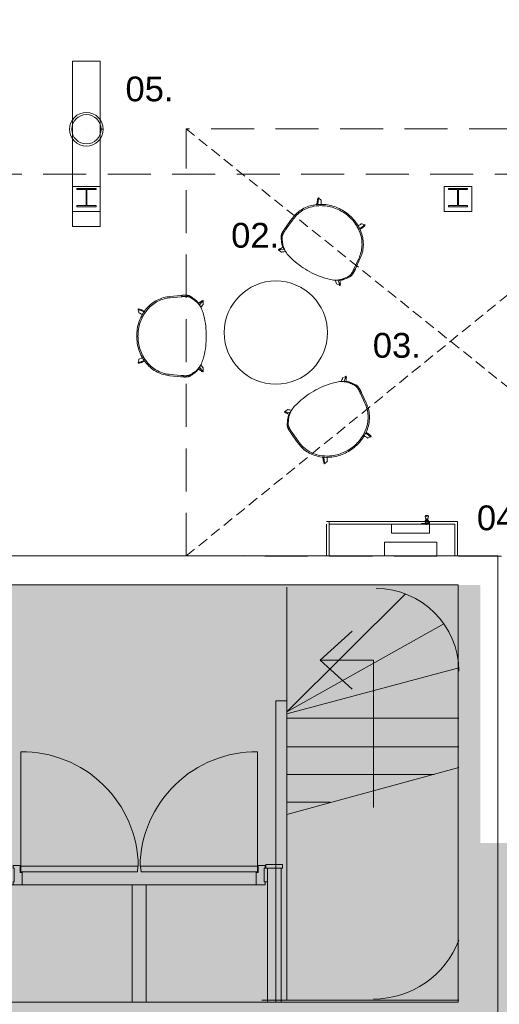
# Model space of a CAD drawing. Header units: millimetres. Extents: x -28656 to 67349, y -24410 to 39654.
# Tile 17 of 135: x 25234 to 28719, y 4265 to 11413. Entities that reach past the tile are written whole.
import ezdxf

# ---------------------------------------------------------------- set-up
doc = ezdxf.new("R2010")
doc.units = ezdxf.units.MM
doc.header["$MEASUREMENT"] = 0
for name, pattern in [('B0702', [117.37, 78.119999, -39.250001]), ('B0703', [468.700004, 312.5, -156.200004]), ('Wipeout_Contour', [1000, 0, -1000])]:
    doc.linetypes.add(name, pattern=pattern)
for name, color, linetype in [('0 2D arcering', 7, 'Continuous'), ('00 Bestaand', 7, 'Continuous'), ('43 Vloerafwerking', 7, 'Continuous'), ('New_82 Interieur', 7, 'Continuous'), ('New_83 Losse inrichting', 7, 'Continuous'), ('New_83 Losse inrichting 2D arcering', 7, 'Continuous'), ('New_84 Vaste inrichting', 7, 'Continuous'), ('New_84 Vaste inrichting Afdek-arcering', 7, 'Continuous'), ('New_Info losse inrichting', 7, 'Continuous')]:
    doc.layers.add(name, color=color, linetype=linetype)
doc.styles.add('GENERATED_STYLE_2', font='txt')

# ---------------------------------------------------------------- blocks, each defined once
blk = doc.blocks.new('Slab_23_1', base_point=(27883.9, 7519.7))
at = {"layer": '00 Bestaand', "color": 1, "linetype": 'Continuous', "lineweight": 0, "flags": 128}
blk.add_lwpolyline([(27883.9, 7519.7), (28263.9, 7519.7), (28263.9, 7619.7), (27883.9, 7619.7)], close=True, dxfattribs=at)
blk = doc.blocks.new('Slab_25_1', base_point=(27936.4, 7684.7))
at = {"layer": 'New_84 Vaste inrichting', "color": 1, "linetype": 'Continuous', "lineweight": 0, "flags": 128}
blk.add_lwpolyline([(27936.4, 7684.7), (28211.4, 7684.7), (28211.4, 7749.7), (27936.4, 7749.7)], close=True, dxfattribs=at)
blk = doc.blocks.new('Slab_26_1', base_point=(27936.4, 7684.7))
at = {"layer": 'New_84 Vaste inrichting', "color": 1, "linetype": 'Continuous', "lineweight": 0, "flags": 128}
blk.add_lwpolyline([(27936.4, 7684.7), (28211.4, 7684.7), (28211.4, 7749.7), (27936.4, 7749.7)], close=True, dxfattribs=at)
blk = doc.blocks.new('Wall_111_1', base_point=(28413.9, 7519.7))
at = {"layer": 'New_84 Vaste inrichting', "color": 9, "linetype": 'Continuous', "lineweight": 0, "flags": 128}
for points in [[(28395.9, 7751.7), (28395.9, 7519.7)], [(28413.9, 7519.7), (28413.9, 7769.7)]]:
    blk.add_lwpolyline(points, dxfattribs=at)
blk = doc.blocks.new('Wall_112_1', base_point=(28413.9, 7769.7))
at = {"layer": 'New_84 Vaste inrichting', "color": 9, "linetype": 'Continuous', "lineweight": 0, "flags": 128}
for points in [[(28413.9, 7769.7), (28211.4, 7769.7)], [(28211.4, 7769.7), (28211.4, 7751.7)], [(28211.4, 7751.7), (28395.9, 7751.7)]]:
    blk.add_lwpolyline(points, dxfattribs=at)
blk = doc.blocks.new('Wall_113_1', base_point=(28211.4, 7769.7))
at = {"color": 254, "linetype": 'Wipeout_Contour', "lineweight": 0, "ltscale": 115632.145219}
blk.add_wipeout([(27481.9, 7751.7), (28211.4, 7751.7), (28211.4, 7769.7), (27481.9, 7769.7)], dxfattribs=at).dxf.layer = 'New_84 Vaste inrichting Afdek-arcering'
at = {"layer": 'New_84 Vaste inrichting', "color": 9, "linetype": 'Continuous', "lineweight": 0}
blk.add_line((27481.9, 7751.7), (27481.9, 7769.7), dxfattribs=at)
at = {"layer": 'New_84 Vaste inrichting', "color": 9, "linetype": 'Continuous', "lineweight": 0, "flags": 128}
for points in [[(27463.9, 7769.7), (27481.9, 7769.7)], [(28211.4, 7769.7), (27481.9, 7769.7)], [(27481.9, 7751.7), (28211.4, 7751.7)], [(28211.4, 7769.7), (28211.4, 7751.7)]]:
    blk.add_lwpolyline(points, dxfattribs=at)
blk = doc.blocks.new('Wall_114_1', base_point=(28209.4, 7769.7))
at = {"layer": 'New_84 Vaste inrichting', "color": 9, "linetype": 'Continuous', "lineweight": 0, "flags": 128}
for points in [[(28209.4, 7769.7), (27936.4, 7769.7)], [(27936.4, 7751.7), (28209.4, 7751.7)], [(28209.4, 7751.7), (28209.4, 7769.7)]]:
    blk.add_lwpolyline(points, dxfattribs=at)
blk = doc.blocks.new('Wall_115_1', base_point=(27936.4, 7769.7))
at = {"layer": 'New_84 Vaste inrichting', "color": 9, "linetype": 'Continuous', "lineweight": 0, "flags": 128}
for points in [[(27936.4, 7769.7), (27463.9, 7769.7)], [(27481.9, 7751.7), (27936.4, 7751.7)]]:
    blk.add_lwpolyline(points, dxfattribs=at)
blk = doc.blocks.new('Wall_116_1', base_point=(27463.9, 7519.7))
at = {"layer": 'New_84 Vaste inrichting', "color": 9, "linetype": 'Continuous', "lineweight": 0, "flags": 128}
for points in [[(27463.9, 7751.7), (27463.9, 7519.7)], [(27481.9, 7519.7), (27481.9, 7751.7)]]:
    blk.add_lwpolyline(points, dxfattribs=at)
blk = doc.blocks.new('Hay about a chair 2D')
at = {"layer": 'New_83 Losse inrichting', "color": 9, "linetype": 'Continuous', "lineweight": 0}
for p, q in [((233.2, 499.5), (245.8, 501.8)), ((245.8, 501.8), (258.5, 503.5)), ((258.5, 503.5), (271.3, 504.8)), ((271.3, 504.8), (284.1, 505.6)), ((284.1, 505.6), (296.9, 505.8)), ((296.9, 505.8), (309.7, 505.6)), ((309.7, 505.6), (322.5, 504.8)), ((322.5, 504.8), (335.3, 503.5)), ((335.3, 503.5), (348, 501.8)), ((348, 501.8), (360.6, 499.5)), ((87.7, 425.9), (97.1, 434.3)), ((97.1, 434.3), (111.9, 446.1)), ((99.9, 494.1), (100.5, 496.1)), ((100.2, 488.8), (99.9, 494.1)), ((100.3, 486.9), (100.2, 488.8)), ((101.1, 485.3), (100.3, 486.9)), ((100.5, 496.1), (102, 495.9)), ((105.9, 475.2), (101.1, 485.3)), ((105, 495.3), (102, 495.9)), ((117.1, 438), (102.9, 426.6)), ((105, 495.3), (110.8, 475.4)), ((105, 495.3), (125.8, 491.2)), ((106, 475.1), (105.9, 475.2)), ((106.2, 473.6), (106, 475.1)), ((106.4, 472.1), (106.2, 473.6)), ((106.3, 468.4), (106.4, 470.5)), ((106.3, 468.4), (107.9, 466.3)), ((106.4, 470.5), (106.4, 472.1)), ((114.8, 450.9), (107.9, 466.3)), ((110.8, 475.4), (120.5, 454.7)), ((111.9, 446.1), (115.8, 448.9)), ((114.8, 450.9), (115.8, 448.9)), ((115.8, 448.9), (117.7, 450.1)), ((132.2, 448.6), (117.1, 438)), ((117.7, 450.1), (121.4, 452.7)), ((120.5, 454.7), (121.4, 452.7)), ((121.4, 452.7), (127.4, 456.9)), ((125.8, 491.2), (127.3, 490.9)), ((127.3, 490.9), (128.7, 490.2)), ((127.4, 456.9), (138.2, 463.5)), ((128.7, 490.2), (128.8, 489.1)), ((128.8, 489.1), (131, 482.6)), ((131, 482.6), (137.6, 471.9)), ((142.6, 455.1), (132.2, 448.6)), ((137.6, 471.9), (141, 465.1)), ((138.2, 463.5), (141, 465.1)), ((141, 465.1), (149.3, 469.7)), ((153.3, 461.1), (142.6, 455.1)), ((149.3, 469.7), (160.7, 475.4)), ((164.3, 466.7), (153.3, 461.1)), ((160.7, 475.4), (172.3, 480.7)), ((175.6, 471.8), (164.3, 466.7)), ((172.3, 480.7), (184.1, 485.4)), ((187.1, 476.4), (175.6, 471.8)), ((184.1, 485.4), (196.1, 489.7)), ((198.8, 480.6), (187.1, 476.4)), ((196.1, 489.7), (208.3, 493.5)), ((210.6, 484.3), (198.8, 480.6)), ((208.3, 493.5), (220.7, 496.7)), ((222.7, 487.5), (210.6, 484.3)), ((220.7, 496.7), (233.2, 499.5)), ((234.8, 490.3), (222.7, 487.5)), ((247.1, 492.5), (234.8, 490.3)), ((259.5, 494.2), (247.1, 492.5)), ((271.9, 495.5), (259.5, 494.2)), ((284.4, 496.2), (271.9, 495.5)), ((296.9, 496.5), (284.4, 496.2)), ((309.4, 496.2), (296.9, 496.5)), ((321.9, 495.5), (309.4, 496.2)), ((334.3, 494.2), (321.9, 495.5)), ((346.7, 492.5), (334.3, 494.2)), ((359, 490.3), (346.7, 492.5)), ((371.1, 487.5), (359, 490.3)), ((360.6, 499.5), (373.1, 496.7)), ((383.2, 484.3), (371.1, 487.5)), ((373.1, 496.7), (385.5, 493.5)), ((395, 480.6), (383.2, 484.3)), ((385.5, 493.5), (397.7, 489.7)), ((406.7, 476.4), (395, 480.6)), ((397.7, 489.7), (409.7, 485.4)), ((418.2, 471.8), (406.7, 476.4)), ((409.7, 485.4), (421.5, 480.7)), ((429.5, 466.7), (418.2, 471.8)), ((421.5, 480.7), (433.1, 475.4)), ((440.5, 461.1), (429.5, 466.7)), ((433.1, 475.4), (444.5, 469.7)), ((451.2, 455.1), (440.5, 461.1)), ((444.5, 469.7), (452.8, 465.1)), ((461.6, 448.6), (451.2, 455.1)), ((452.8, 465.1), (456.2, 471.9)), ((452.8, 465.1), (455.6, 463.5)), ((455.6, 463.5), (466.4, 456.9)), ((456.2, 471.9), (462.8, 482.6)), ((476.7, 438), (461.6, 448.6)), ((462.8, 482.6), (465, 489.1)), ((465, 489.1), (465.1, 490.2)), ((465.1, 490.2), (466.5, 490.9)), ((466.4, 456.9), (472.4, 452.7)), ((466.5, 490.9), (468, 491.2)), ((488.8, 495.3), (468, 491.2)), ((472.4, 452.7), (473.3, 454.7)), ((472.4, 452.7), (476.1, 450.1)), ((473.3, 454.7), (483, 475.4)), ((476.1, 450.1), (478, 448.9)), ((490.9, 426.6), (476.7, 438)), ((478, 448.9), (479, 450.9)), ((478, 448.9), (481.9, 446.1)), ((485.9, 466.3), (479, 450.9)), ((481.9, 446.1), (496.7, 434.3)), ((483, 475.4), (488.8, 495.3)), ((487.5, 468.4), (485.9, 466.3)), ((487.6, 473.6), (487.4, 472.1)), ((487.4, 472.1), (487.4, 470.5)), ((487.4, 470.5), (487.5, 468.4)), ((487.8, 475.1), (487.6, 473.6)), ((487.9, 475.2), (487.8, 475.1)), ((492.7, 485.3), (487.9, 475.2)), ((488.8, 495.3), (491.8, 495.9)), ((491.8, 495.9), (493.3, 496.1)), ((493.5, 486.9), (492.7, 485.3)), ((493.3, 496.1), (493.9, 494.1)), ((493.3, 496.1), (493.9, 493.4)), ((493.6, 488.8), (493.5, 486.9)), ((493.6, 488.8), (493.9, 493.4)), ((493.9, 494.1), (493.9, 493.4)), ((496.7, 434.3), (506.1, 425.9)), ((35.3, 356.6), (41.3, 367.5)), ((41.3, 367.5), (47.7, 378.1)), ((49.2, 362), (43.6, 351.6)), ((47.7, 378.1), (54.8, 388.4)), ((55.5, 372.2), (49.2, 362)), ((54.8, 388.4), (62.3, 398.3)), ((62.2, 382.1), (55.5, 372.2)), ((69.4, 391.7), (62.2, 382.1)), ((62.3, 398.3), (70.3, 407.9)), ((77.1, 401), (69.4, 391.7)), ((70.3, 407.9), (78.8, 417.1)), ((85.3, 409.9), (77.1, 401)), ((78.8, 417.1), (87.7, 425.9)), ((93.9, 418.4), (85.3, 409.9)), ((102.9, 426.6), (93.9, 418.4)), ((499.9, 418.4), (490.9, 426.6)), ((508.5, 409.9), (499.9, 418.4)), ((506.1, 425.9), (515, 417.1)), ((516.7, 401), (508.5, 409.9)), ((515, 417.1), (523.5, 407.9)), ((524.4, 391.7), (516.7, 401)), ((523.5, 407.9), (531.5, 398.3)), ((531.6, 382.1), (524.4, 391.7)), ((531.5, 398.3), (539.1, 388.4)), ((538.3, 372.2), (531.6, 382.1)), ((544.6, 362), (538.3, 372.2)), ((539.1, 388.4), (546.1, 378.1)), ((550.2, 351.6), (544.6, 362)), ((546.1, 378.1), (552.6, 367.5)), ((552.6, 367.5), (558.5, 356.6)), ((10.8, 274.8), (12.4, 286.8)), ((12.4, 286.8), (14.6, 298.9)), ((14.6, 298.9), (17.5, 310.8)), ((17.5, 310.8), (21.1, 322.6)), ((21.1, 322.6), (25.2, 334.1)), ((23.8, 296), (21.7, 284.4)), ((26.6, 307.4), (23.8, 296)), ((25.2, 334.1), (30, 345.5)), ((30, 318.7), (26.6, 307.4)), ((30, 345.5), (35.3, 356.6)), ((33.9, 329.9), (30, 318.7)), ((38.5, 340.8), (33.9, 329.9)), ((43.6, 351.6), (38.5, 340.8)), ((555.3, 340.8), (550.2, 351.6)), ((559.9, 329.9), (555.3, 340.8)), ((558.5, 356.6), (563.8, 345.5)), ((563.8, 318.7), (559.9, 329.9)), ((563.8, 345.5), (568.6, 334.1)), ((567.2, 307.4), (563.8, 318.7)), ((570, 296), (567.2, 307.4)), ((568.6, 334.1), (572.7, 322.6)), ((572.1, 284.4), (570, 296)), ((572.7, 322.6), (576.3, 310.8)), ((576.3, 310.8), (579.2, 298.9)), ((579.2, 298.9), (581.4, 286.8)), ((581.4, 286.8), (583, 274.8)), ((1.8, 185.7), (9.7, 264)), ((9.7, 264), (10.8, 274.8)), ((11.1, 183.7), (19.1, 262.1)), ((20.2, 272.7), (19.1, 262.1)), ((21.7, 284.4), (20.2, 272.7)), ((573.6, 272.7), (572.1, 284.4)), ((574.7, 262.1), (573.6, 272.7)), ((582.7, 183.1), (574.7, 262.1)), ((583, 274.8), (584.1, 264)), ((592.1, 185.1), (584.1, 264)), ((0, 160), (0.1, 161.8)), ((0, 158.3), (0, 160)), ((0, 156.6), (0, 158.3)), ((0, 155), (0, 156.6)), ((0, 153.3), (0, 155)), ((0, 151.7), (0, 153.3)), ((0.1, 150.1), (0, 151.7)), ((0.1, 163.6), (0.2, 165.4)), ((0.1, 161.8), (0.1, 163.6)), ((0.2, 148.5), (0.1, 150.1)), ((0.2, 165.4), (0.3, 167.2)), ((0.2, 147), (0.2, 148.5)), ((0.3, 145.5), (0.2, 147)), ((0.3, 167.2), (0.4, 169)), ((0.4, 144.1), (0.3, 145.5)), ((0.4, 169), (0.5, 170.8)), ((0.5, 142.7), (0.4, 144.1)), ((0.5, 170.8), (0.7, 172.7)), ((0.7, 172.7), (0.8, 174.5)), ((0.8, 174.5), (0.9, 176.4)), ((0.9, 176.4), (1.1, 178.2)), ((1.1, 178.2), (1.3, 180.1)), ((1.3, 180.1), (1.4, 181.9)), ((1.4, 181.9), (1.6, 183.8)), ((1.6, 183.8), (1.8, 185.7)), ((9.4, 159.8), (9.3, 158)), ((9.3, 158), (9.3, 156.3)), ((9.3, 156.3), (9.3, 154.6)), ((9.3, 154.6), (9.3, 153)), ((9.3, 153), (9.3, 151.3)), ((9.3, 151.3), (9.3, 149.7)), ((9.3, 149.7), (9.4, 148.1)), ((9.5, 161.5), (9.4, 159.8)), ((9.4, 148.1), (9.5, 146.5)), ((9.6, 165.1), (9.5, 163.3)), ((9.5, 163.3), (9.5, 161.5)), ((9.5, 146.5), (9.5, 144.9)), ((9.5, 144.9), (9.6, 143.5)), ((9.7, 167), (9.6, 165.1)), ((9.6, 143.5), (9.7, 142.1)), ((9.8, 168.8), (9.7, 167)), ((10, 170.6), (9.8, 168.8)), ((10.1, 172.5), (10, 170.6)), ((10.3, 174.3), (10.1, 172.5)), ((10.4, 176.2), (10.3, 174.3)), ((10.6, 178), (10.4, 176.2)), ((10.8, 179.9), (10.6, 178)), ((10.9, 181.8), (10.8, 179.9)), ((11.1, 183.7), (10.9, 181.8)), ((582.9, 180.9), (582.7, 183.1)), ((583.2, 178.8), (582.9, 180.9)), ((583.3, 176.6), (583.2, 178.8)), ((583.5, 174.5), (583.3, 176.6)), ((583.7, 172.4), (583.5, 174.5)), ((583.9, 170.2), (583.7, 172.4)), ((584, 168), (583.9, 170.2)), ((584.2, 165.7), (584, 168)), ((584.1, 142.6), (584.2, 144.5)), ((584.3, 163.4), (584.2, 165.7)), ((584.2, 144.5), (584.3, 146.5)), ((584.4, 161.2), (584.3, 163.4)), ((584.3, 146.5), (584.4, 148.5)), ((584.4, 159), (584.4, 161.2)), ((584.5, 156.9), (584.4, 159)), ((584.4, 148.5), (584.5, 150.5)), ((584.5, 154.7), (584.5, 156.9)), ((584.5, 152.6), (584.5, 154.7)), ((584.5, 150.5), (584.5, 152.6)), ((592.1, 185.1), (592.3, 182.9)), ((592.3, 182.9), (592.5, 180.8)), ((592.5, 180.8), (592.7, 178.6)), ((592.7, 178.6), (592.8, 176.5)), ((592.8, 176.5), (593, 174.4)), ((593, 174.4), (593.2, 172.3)), ((593.2, 172.3), (593.3, 170)), ((593.3, 170), (593.5, 167.7)), ((593.4, 144.6), (593.3, 142.7)), ((593.5, 146.5), (593.4, 144.6)), ((593.5, 167.7), (593.6, 165.5)), ((593.6, 148.5), (593.5, 146.5)), ((593.6, 165.5), (593.7, 163.3)), ((593.7, 150.5), (593.6, 148.5)), ((593.7, 163.3), (593.7, 161.1)), ((593.7, 161.1), (593.8, 158.9)), ((593.8, 152.6), (593.7, 150.5)), ((593.8, 158.9), (593.8, 156.7)), ((593.8, 156.7), (593.8, 154.6)), ((593.8, 154.6), (593.8, 152.6)), ((0.7, 141.4), (0.5, 142.7)), ((0.8, 140), (0.7, 141.4)), ((1, 138.7), (0.8, 140)), ((1.1, 137.4), (1, 138.7)), ((1.3, 136.1), (1.1, 137.4)), ((1.7, 133.9), (1.3, 136.1)), ((2.1, 131.7), (1.7, 133.9)), ((2.5, 129.6), (2.1, 131.7)), ((3.1, 127.6), (2.5, 129.6)), ((3.5, 125.9), (3.1, 127.6)), ((4.1, 124.2), (3.5, 125.9)), ((4.6, 122.7), (4.1, 124.2)), ((5.2, 121.2), (4.6, 122.7)), ((5.8, 119.8), (5.2, 121.2)), ((6.4, 118.6), (5.8, 119.8)), ((7, 117.4), (6.4, 118.6)), ((7.7, 116.2), (7, 117.4)), ((8.3, 115.1), (7.7, 116.2)), ((9, 114.1), (8.3, 115.1)), ((9.6, 113.1), (9, 114.1)), ((10.3, 112.1), (9.6, 113.1)), ((9.7, 142.1), (9.8, 140.7)), ((9.8, 140.7), (10, 139.3)), ((10, 139.3), (10.1, 138)), ((10.1, 138), (10.3, 136.7)), ((10.3, 136.7), (10.4, 135.4)), ((10.3, 112.1), (16.5, 102.9)), ((10.4, 135.4), (10.6, 134.1)), ((10.6, 134.1), (11, 131.9)), ((11, 131.9), (11.4, 129.7)), ((11.4, 129.7), (11.8, 127.6)), ((11.8, 127.6), (12.4, 125.7)), ((12.4, 125.7), (12.8, 123.9)), ((12.8, 123.9), (13.4, 122.3)), ((13.4, 122.3), (13.9, 120.7)), ((13.9, 120.7), (14.5, 119.2)), ((14.5, 119.2), (15.1, 117.9)), ((15.1, 117.9), (15.7, 116.6)), ((15.7, 116.6), (16.4, 115.5)), ((16.4, 115.5), (17, 114.3)), ((16.5, 102.9), (22.4, 94.5)), ((17, 114.3), (17.6, 113.2)), ((17.6, 113.2), (18.3, 112.2)), ((18.3, 112.2), (18.9, 111.2)), ((18.9, 111.2), (19.6, 110.2)), ((25.8, 101.2), (19.6, 110.2)), ((22.4, 94.5), (28.5, 86)), ((31.7, 92.9), (25.8, 101.2)), ((28.5, 86), (30, 84)), ((30, 84), (33.1, 80)), ((37.9, 84.6), (31.7, 92.9)), ((33.1, 80), (36.4, 75.9)), ((36.4, 75.9), (40.3, 71.7)), ((39.3, 82.7), (37.9, 84.6)), ((42.3, 78.9), (39.3, 82.7)), ((40.3, 71.7), (44.9, 67.4)), ((45.5, 75), (42.3, 78.9)), ((49, 70.9), (45.5, 75)), ((548.4, 75), (544.8, 70.9)), ((551.5, 78.9), (548.4, 75)), ((548.9, 67.4), (553.5, 71.7)), ((554.5, 82.7), (551.5, 78.9)), ((553.5, 71.7), (557.4, 75.9)), ((560.3, 90.5), (554.5, 82.7)), ((557.4, 75.9), (560.7, 80)), ((566.1, 98.5), (560.3, 90.5)), ((560.7, 80), (563.8, 84)), ((563.8, 84), (569.7, 92)), ((571.9, 106.8), (566.1, 98.5)), ((569.7, 92), (575.5, 100.2)), ((574.2, 110.3), (571.9, 106.8)), ((574.2, 110.3), (575, 111.4)), ((575, 111.4), (575.8, 112.6)), ((575.5, 100.2), (581.2, 108.6)), ((575.8, 112.6), (576.5, 113.9)), ((576.5, 113.9), (577.3, 115.2)), ((577.3, 115.2), (577.7, 116)), ((577.7, 116), (578.1, 116.7)), ((578.1, 116.7), (578.5, 117.5)), ((578.5, 117.5), (578.9, 118.4)), ((578.9, 118.4), (579.3, 119.3)), ((579.3, 119.3), (579.9, 120.8)), ((579.9, 120.8), (580.5, 122.4)), ((580.5, 122.4), (580.9, 123.7)), ((580.9, 123.7), (581.3, 125.1)), ((581.2, 108.6), (583.6, 112.2)), ((581.3, 125.1), (581.7, 126.5)), ((581.7, 126.5), (582, 128)), ((582, 128), (582.5, 130.1)), ((582.5, 130.1), (582.9, 132.3)), ((582.9, 132.3), (583.3, 134.7)), ((583.3, 134.7), (583.6, 137.1)), ((583.6, 137.1), (583.8, 138.9)), ((584.3, 113.3), (583.6, 112.2)), ((583.8, 138.9), (584, 140.7)), ((584, 140.7), (584.1, 142.6)), ((585.1, 114.5), (584.3, 113.3)), ((585.9, 115.8), (585.1, 114.5)), ((586.6, 117.1), (585.9, 115.8)), ((587, 117.9), (586.6, 117.1)), ((587.4, 118.7), (587, 117.9)), ((587.8, 119.5), (587.4, 118.7)), ((588.2, 120.3), (587.8, 119.5)), ((588.6, 121.3), (588.2, 120.3)), ((589.2, 122.8), (588.6, 121.3)), ((589.8, 124.4), (589.2, 122.8)), ((590.2, 125.7), (589.8, 124.4)), ((590.6, 127), (590.2, 125.7)), ((591, 128.5), (590.6, 127)), ((591.3, 129.9), (591, 128.5)), ((591.8, 132.1), (591.3, 129.9)), ((592.2, 134.3), (591.8, 132.1)), ((592.6, 136.7), (592.2, 134.3)), ((592.9, 139.1), (592.6, 136.7)), ((593.1, 140.9), (592.9, 139.1)), ((593.3, 142.7), (593.1, 140.9)), ((38.4, 25.7), (38.8, 27.2)), ((38.6, 24.3), (38.4, 25.7)), ((40.2, 24), (38.6, 24.3)), ((40.3, 31.7), (38.8, 27.2)), ((41.8, 23.9), (40.2, 24)), ((40.3, 31.7), (40.9, 33.2)), ((40.9, 33.2), (42, 34.3)), ((53.1, 35.5), (41.8, 23.9)), ((41.8, 23.9), (66.4, 21.8)), ((42, 34.3), (44, 35.9)), ((44, 35.9), (44.5, 36.3)), ((44.5, 36.3), (45.6, 37.4)), ((44.9, 67.4), (50.2, 63)), ((45.6, 37.4), (46.7, 38.6)), ((46.7, 38.6), (47.7, 39.9)), ((47.7, 39.9), (48.5, 41.2)), ((48.5, 41.2), (49.3, 42.6)), ((53.1, 66.6), (49, 70.9)), ((49.3, 42.6), (49.9, 43.9)), ((49.9, 43.9), (50.5, 45.3)), ((50.2, 63), (56.2, 58.5)), ((50.5, 45.3), (50.9, 46.7)), ((50.9, 46.7), (51.3, 48.7)), ((51.3, 48.7), (52.9, 49.6)), ((52.9, 49.6), (60.3, 55.8)), ((57.8, 62.1), (53.1, 66.6)), ((53.1, 35.5), (67.9, 47.8)), ((56.2, 58.5), (60.3, 55.8)), ((63.1, 57.4), (57.8, 62.1)), ((60.3, 55.8), (62.9, 54.1)), ((62.9, 54.1), (64.8, 53)), ((69, 52.6), (63.1, 57.4)), ((64.8, 53), (70.2, 49.8)), ((67.6, 22.6), (66.4, 21.8)), ((67.6, 22.6), (71.3, 26.6)), ((67.9, 47.8), (70.2, 49.8)), ((75.7, 47.7), (69, 52.6)), ((70.2, 49.8), (70.4, 49.6)), ((70.4, 49.6), (78.5, 45.3)), ((71.3, 26.6), (79.7, 32)), ((71.4, 58.4), (71.5, 58.4)), ((83, 43), (75.7, 47.7)), ((78.5, 45.3), (83, 43)), ((79.7, 32), (89.3, 39.4)), ((89.3, 39.4), (83, 43)), ((91.1, 38.4), (89.3, 39.4)), ((99.9, 34.2), (91.1, 38.4)), ((109.2, 30.3), (99.9, 34.2)), ((119, 26.8), (109.2, 30.3)), ((129.2, 23.7), (119, 26.8)), ((139.5, 20.9), (129.2, 23.7)), ((149.8, 18.2), (139.5, 20.9)), ((167.8, 13.9), (149.8, 18.2)), ((186, 10.2), (167.8, 13.9)), ((204.3, 7.1), (186, 10.2)), ((222.7, 4.6), (204.3, 7.1)), ((241.2, 2.6), (222.7, 4.6)), ((259.7, 1.1), (241.2, 2.6)), ((278.3, 0.3), (259.7, 1.1)), ((296.9, 0), (278.3, 0.3)), ((315.5, 0.3), (296.9, 0)), ((334.1, 1.1), (315.5, 0.3)), ((352.6, 2.6), (334.1, 1.1)), ((371.1, 4.6), (352.6, 2.6)), ((389.5, 7.1), (371.1, 4.6)), ((407.8, 10.2), (389.5, 7.1)), ((426, 13.9), (407.8, 10.2)), ((444, 18.2), (426, 13.9)), ((454.3, 20.9), (444, 18.2)), ((464.7, 23.7), (454.3, 20.9)), ((474.8, 26.8), (464.7, 23.7)), ((484.6, 30.3), (474.8, 26.8)), ((493.9, 34.2), (484.6, 30.3)), ((502.7, 38.4), (493.9, 34.2)), ((510.8, 43), (502.7, 38.4)), ((502.7, 38.4), (504.5, 39.4)), ((504.5, 39.4), (515.3, 45.3)), ((504.5, 39.4), (514.1, 32)), ((518.1, 47.7), (510.8, 43)), ((514.1, 32), (522.5, 26.6)), ((515.3, 45.3), (523.4, 49.6)), ((524.8, 52.6), (518.1, 47.7)), ((526.2, 22.6), (522.5, 26.6)), ((523.4, 49.6), (523.6, 49.8)), ((523.6, 49.8), (529, 53)), ((523.6, 49.8), (525.9, 47.8)), ((530.7, 57.4), (524.8, 52.6)), ((525.9, 47.8), (540.7, 35.5)), ((527.4, 21.8), (526.2, 22.6)), ((552, 23.9), (527.4, 21.8)), ((529, 53), (530.9, 54.1)), ((536, 62.1), (530.7, 57.4)), ((530.9, 54.1), (533.5, 55.8)), ((533.5, 55.8), (537.6, 58.5)), ((533.5, 55.8), (540.9, 49.6)), ((540.7, 66.6), (536, 62.1)), ((537.6, 58.5), (543.6, 63)), ((544.8, 70.9), (540.7, 66.6)), ((552, 23.9), (540.7, 35.5)), ((540.9, 49.6), (542.5, 48.7)), ((542.5, 48.7), (542.9, 46.7)), ((542.9, 46.7), (543.3, 45.3)), ((543.3, 45.3), (543.9, 43.9)), ((543.6, 63), (548.9, 67.4)), ((543.9, 43.9), (544.5, 42.6)), ((544.5, 42.6), (545.3, 41.2)), ((545.3, 41.2), (546.1, 39.9)), ((546.1, 39.9), (547.1, 38.6)), ((547.1, 38.6), (548.2, 37.4)), ((548.2, 37.4), (549.3, 36.3)), ((549.3, 36.3), (549.8, 35.9)), ((549.8, 35.9), (551.8, 34.3)), ((551.8, 34.3), (552.9, 33.2)), ((553.6, 24), (552, 23.9)), ((552.9, 33.2), (553.5, 31.7)), ((553.5, 31.7), (555.5, 25.7)), ((555.2, 24.3), (553.6, 24)), ((555.5, 25.7), (555.2, 24.3))]:
    blk.add_line(p, q, dxfattribs=at)
blk = doc.blocks.new('slotje')
at = {"layer": 'New_84 Vaste inrichting', "color": 1, "linetype": 'Continuous', "lineweight": 0}
for p, q in [((0, 18), (0.7, 18)), ((2, 11), (0, 18)), ((4, 4), (0, -14)), ((0.4, 28.2), (8.6, 28.2)), ((0.4, 25.2), (0.4, 28.2)), ((8.6, 25.2), (0.4, 25.2)), ((2, 18), (0.7, 18)), ((2, 40), (2.5, 40)), ((2, 38), (2, 40)), ((2, 38), (2, 28.2)), ((2.5, 38), (2, 38)), ((2, 25.2), (2, 18)), ((2, 18), (4, 18)), ((2, 11), (2.5, 11)), ((2.5, 40), (3.5, 40)), ((3.5, 38), (2.5, 38)), ((2.5, 11), (3.5, 11)), ((3.5, 40), (5.2, 40)), ((5.2, 38), (3.5, 38)), ((3.5, 11), (5.2, 11)), ((6.5, 18), (4, 18)), ((4, 4), (17, 4)), ((5.2, 40), (7.2, 40)), ((7.2, 38), (5.2, 38)), ((5.2, 11), (7.2, 11)), ((6, 11), (6, 4)), ((9.4, 18), (6.5, 18)), ((7.2, 40), (9.6, 40)), ((9.6, 38), (7.2, 38)), ((7.2, 11), (9.6, 11)), ((8, 43), (8.5, 44)), ((8, 43), (8, 40)), ((8.5, 44), (8.6, 44)), ((8.6, 44), (8.9, 44)), ((8.6, 44), (8.6, 44)), ((8.6, 28.2), (19.7, 28.2)), ((8.6, 25.2), (19.7, 25.2)), ((8.9, 44), (9.4, 44)), ((9.4, 44), (10, 44)), ((12.4, 18), (9.4, 18)), ((9.6, 40), (12, 40)), ((12, 38), (9.6, 38)), ((9.6, 11), (12, 11)), ((10, 44), (10.7, 44)), ((10.7, 44), (11.5, 44)), ((11.5, 44), (12.3, 44)), ((47, 40), (12, 40)), ((12, 38), (47, 38)), ((12, 11), (14.5, 11)), ((13, 44), (12.3, 44)), ((15.3, 18), (12.4, 18)), ((13.6, 44), (13, 44)), ((13.6, 44), (14.1, 44)), ((14.1, 44), (14.4, 44)), ((14.4, 44), (14.4, 44)), ((14.5, 44), (14.4, 44)), ((15, 43), (14.5, 44)), ((14.5, 11), (16.7, 11)), ((15, 43), (15, 40)), ((18, 18), (15.3, 18)), ((16.7, 11), (18.6, 11)), ((17, 4), (17, 11)), ((19, 4), (17, 4)), ((20.2, 18), (18, 18)), ((18.6, 11), (20, 11)), ((19, 4), (23, -14)), ((19.7, 28.2), (22.6, 28.2)), ((19.7, 25.2), (22.6, 25.2)), ((20, 11), (20.8, 11)), ((20.2, 18), (21.9, 18)), ((20.8, 11), (21, 11)), ((21, 28.2), (21, 38)), ((21, 18), (21, 25.2)), ((23, 18), (21, 11)), ((21.9, 18), (22.8, 18)), ((22.6, 25.2), (22.6, 28.2)), ((23, 18), (22.8, 18)), ((48.1, 40), (47, 40)), ((47, 38), (48.1, 38)), ((49, 40), (48.1, 40)), ((48.1, 38), (49, 38)), ((49.7, 40), (49, 40)), ((49, 38), (49.7, 38)), ((50.2, 40), (49.7, 40)), ((49.7, 38), (50.2, 38)), ((50.5, 40), (50.2, 40)), ((50.2, 38), (50.5, 38)), ((50.5, 40), (50.5, 38)), ((50.5, 40), (50.5, 40)), ((50.5, 38), (50.5, 38)), ((3.5, -21), (0, -14)), ((19.5, -21), (3.5, -21)), ((9, -16.5), (9.1, -15.8)), ((9.1, -17.1), (9, -16.5)), ((9.1, -15.8), (9.3, -15.2)), ((9.3, -17.7), (9.1, -17.1)), ((9.3, -15.2), (9.7, -14.7)), ((9.7, -18.2), (9.3, -17.7)), ((9.7, -14.7), (10.3, -14.3)), ((10.3, -18.6), (9.7, -18.2)), ((10.3, -14.3), (10.9, -14)), ((10.9, -18.9), (10.3, -18.6)), ((10.9, -14), (11.5, -14)), ((11.5, -19), (10.9, -18.9)), ((11.5, -14), (12.2, -14)), ((12.2, -18.9), (11.5, -19)), ((12.2, -14), (12.8, -14.3)), ((12.8, -18.6), (12.2, -18.9)), ((12.8, -14.3), (13.3, -14.7)), ((13.3, -18.2), (12.8, -18.6)), ((13.3, -14.7), (13.7, -15.2)), ((13.7, -17.7), (13.3, -18.2)), ((13.7, -15.2), (13.9, -15.8)), ((13.9, -17.1), (13.7, -17.7)), ((13.9, -15.8), (14, -16.5)), ((14, -16.5), (13.9, -17.1)), ((19.5, -21), (23, -14))]:
    blk.add_line(p, q, dxfattribs=at)

msp = doc.modelspace()

# ---------------------------------------------------------------- hatches: boundary and pattern name
at = {"layer": '0 2D arcering', "linetype": 'Continuous', "lineweight": 0}
h = msp.add_hatch(dxfattribs=at)
h.set_pattern_fill('155_Kunststeen_0001', color=9, style=0, pattern_type=2)
h.set_pattern_definition([(45, (0, 0), (-183.8478, 183.8478), []), (45, (-91.92, 91.92), (-183.8478, 183.8478), [195, -65])])
h.paths.add_polyline_path([(2224.6, -7836.9), (4703.9, -7836.9), (4703.9, -24110.3), (10173.4, -24110.3), (10173.4, -22030.3), (16189.6, -22030.3), (16189.6, -18710.3), (17537.1, -18710.3), (17537.1, -842.7), (28580.9, -842.7), (28580.9, 1037.3), (33749.4, 1037.3), (33749.4, 5435.8), (28580.9, 5435.8), (28580.9, 6419.7), (28580.9, 7309.7), (23318.9, 7309.7), (23318.9, 6419.7), (13378.9, 6419.7), (13378.9, 7192.8), (8308.9, 7192.8), (8308.9, 7439.4), (8308.9, 7557.3), (5678.9, 7557.3), (5678.9, 7439.4), (2224.6, 7439.4)])

# ---------------------------------------------------------------- linework, layer by layer
at = {"layer": '00 Bestaand', "color": 3, "linetype": 'Continuous', "lineweight": 0}
msp.add_line((25718.9, 10617.3), (25718.9, 10617.2), dxfattribs=at)
at = {"layer": '00 Bestaand', "color": 1, "linetype": 'Continuous', "lineweight": 0}
for p, q in [((27174.6, 4294.4), (27174.6, 7294.4)), ((28036.7, 7244.4), (27174.6, 6389.3)), ((27174.6, 6389.3), (28316, 7027.5)), ((27649.1, 6974.7), (27416.6, 6763.2)), ((27649.1, 6551.7), (27416.6, 6763.2)), ((27804.6, 6763.2), (27416.6, 6763.2)), ((27804.6, 5693.2), (27804.6, 6763.2)), ((27174.6, 6373), (28424.6, 6707.8)), ((27094.6, 4279.7), (27094.6, 6469.4)), ((27174.6, 6469.4), (27094.6, 6469.4)), ((28424.6, 6343.2), (27174.6, 6343.2)), ((28424.6, 6133.2), (27174.6, 6133.2)), ((27174.6, 5642.2), (28424.6, 5984.1)), ((28246.1, 5933.2), (27174.6, 5933.2)), ((28059.3, 5889.9), (28059.3, 5889.8)), ((27490.8, 5733.2), (27174.6, 5733.2)), ((27023.5, 5280.2), (27023.5, 5280.1)), ((26995.2, 5133.7), (23367.2, 5133.7))]:
    msp.add_line(p, q, dxfattribs=at)
at = {"layer": '00 Bestaand', "color": 1, "linetype": 'B0703', "lineweight": 0, "flags": 128}
msp.add_lwpolyline([(45180, 11359.9), (22639.6, 15951.5), (22639.6, 14776.5, -0.150834), (12379.4, 13705), (12379.4, 10292.3), (29943.9, 10292.3, -0.343583), (32683.8, 8292.1), (37809.7, 8291.9), (37379.8, 10309.3), (44966, 10309.3)], format="xyb", close=True, dxfattribs=at)
at = {"layer": '00 Bestaand', "color": 3, "linetype": 'Continuous', "lineweight": 0, "flags": 128}
msp.add_lwpolyline([(25841.2, 10617.3, 1), (25596.7, 10617.3, 1), (25841.2, 10617.3), (25825.2, 10617.3, -1), (25612.7, 10617.3, -1), (25825.2, 10617.3)], format="xyb", close=True, dxfattribs=at)
at = {"layer": '00 Bestaand', "color": 2, "linetype": 'Continuous', "lineweight": 0, "flags": 128}
msp.add_lwpolyline([(25841.2, 10617.3, 1), (25596.7, 10617.3, 1), (25841.2, 10617.3), (25825.2, 10617.3, -1), (25612.7, 10617.3, -1), (25825.2, 10617.3)], format="xyb", close=True, dxfattribs=at)
for points in [[(25841.2, 10617.3, 1), (25596.7, 10617.3)], [(25596.7, 10617.3, 1), (25841.2, 10617.3)]]:
    msp.add_lwpolyline(points, format="xyb", dxfattribs=at)
for points in [[(25818.9, 10019.7), (25818.9, 10202.3), (25618.9, 10202.3), (25618.9, 10019.7)], [(25818.9, 10019.7), (25818.9, 10202.3), (25618.9, 10202.3), (25618.9, 10019.7)], [(25818.9, 10019.7), (25818.9, 10202.3), (25618.9, 10202.3), (25618.9, 10019.7)], [(25818.9, 10019.7), (25818.9, 10202.3), (25618.9, 10202.3), (25618.9, 10019.7)], [(25648.9, 10187.3), (25788.9, 10187.3), (25788.9, 10178.8), (25721.7, 10178.8), (25721.7, 10062.8), (25788.9, 10062.8), (25788.9, 10054.3), (25648.9, 10054.3), (25648.9, 10062.8), (25716.2, 10062.8), (25716.2, 10178.8), (25648.9, 10178.8)], [(25648.9, 10187.3), (25788.9, 10187.3), (25788.9, 10178.8), (25721.7, 10178.8), (25721.7, 10062.8), (25788.9, 10062.8), (25788.9, 10054.3), (25648.9, 10054.3), (25648.9, 10062.8), (25716.2, 10062.8), (25716.2, 10178.8), (25648.9, 10178.8)], [(28518.9, 10019.7), (28518.9, 10202.3), (28318.9, 10202.3), (28318.9, 10019.7)], [(28518.9, 10019.7), (28518.9, 10202.3), (28318.9, 10202.3), (28318.9, 10019.7)], [(28348.9, 10187.3), (28488.9, 10187.3), (28488.9, 10178.8), (28421.7, 10178.8), (28421.7, 10062.8), (28488.9, 10062.8), (28488.9, 10054.3), (28348.9, 10054.3), (28348.9, 10062.8), (28416.2, 10062.8), (28416.2, 10178.8), (28348.9, 10178.8)], [(28348.9, 10187.3), (28488.9, 10187.3), (28488.9, 10178.8), (28421.7, 10178.8), (28421.7, 10062.8), (28488.9, 10062.8), (28488.9, 10054.3), (28348.9, 10054.3), (28348.9, 10062.8), (28416.2, 10062.8), (28416.2, 10178.8), (28348.9, 10178.8)], [(23760.3, 7309.7), (23760.3, 7519.7), (22978.9, 7519.7), (22978.9, 4069.7), (28708.9, 4069.7), (28708.9, 7519.7), (24774.3, 7519.7), (24774.3, 7309.7), (28418.9, 7309.7), (28418.9, 4279.7), (23318.9, 4279.7), (23318.9, 7309.7)]]:
    msp.add_lwpolyline(points, close=True, dxfattribs=at)
at = {"layer": '00 Bestaand', "color": 1, "linetype": 'Continuous', "lineweight": 0, "flags": 128}
for points in [[(25242.1, 5267.7), (25242.1, 6097.7, -0.414214), (26096, 5267.7)], [(26962.6, 5267.7), (26962.6, 6097.7, 0.414214), (26108.7, 5267.7)]]:
    msp.add_lwpolyline(points, format="xyb", dxfattribs=at)
for points in [[(25253.2, 5133.7), (25253.2, 5222.7), (25238.2, 5222.7), (25238.2, 5272.7), (25186.2, 5272.7), (25186.2, 5253.2), (25195.2, 5253.2), (25195.2, 5153.2), (25186.2, 5153.2), (25186.2, 5133.7)], [(25242.1, 5227.7), (25242.1, 5267.7), (26092.1, 5267.7), (26089.1, 5227.7)], [(26962.6, 5227.7), (26962.6, 5267.7), (26112.6, 5267.7), (26115.6, 5227.7)], [(26951.5, 5133.7), (26951.5, 5222.7), (26966.5, 5222.7), (26966.5, 5272.7), (27018.5, 5272.7), (27018.5, 5253.2), (27009.5, 5253.2), (27009.5, 5153.2), (27018.5, 5153.2), (27018.5, 5133.7)], [(27009.5, 5153.2), (27009.5, 5253.2), (27033.5, 5253.2), (27033.5, 5153.2)], [(27023.5, 5280.2), (27023.5, 5253.2), (27143.5, 5253.2), (27143.5, 5280.2)]]:
    msp.add_lwpolyline(points, close=True, dxfattribs=at)
for points in [[(27083.5, 4279.7), (27033.5, 4279.7), (27033.5, 5253.2), (27083.5, 5253.2)], [(27083.5, 4279.7), (27033.5, 4279.7), (27033.5, 5253.2), (27083.5, 5253.2)], [(27083.5, 4279.7), (27133.5, 4279.7), (27133.5, 5253.2), (27083.5, 5253.2)], [(27083.5, 4279.7), (27133.5, 4279.7), (27133.5, 5253.2), (27083.5, 5253.2)], [(26102.3, 4279.7), (26052.3, 4279.7), (26052.3, 5133.7), (26102.3, 5133.7)], [(26102.3, 4279.7), (26052.3, 4279.7), (26052.3, 5133.7), (26102.3, 5133.7)], [(26102.3, 4279.7), (26152.3, 4279.7), (26152.3, 5133.7), (26102.3, 5133.7)], [(26102.3, 4279.7), (26152.3, 4279.7), (26152.3, 5133.7), (26102.3, 5133.7)], [(26994.6, 4294.4), (28424.6, 4294.4)]]:
    msp.add_lwpolyline(points, dxfattribs=at)
at = {"layer": '00 Bestaand', "color": 2, "linetype": 'Continuous', "lineweight": 0, "flags": 128}
for points in [[(27083.5, 4279.7), (27033.5, 4279.7), (27033.5, 5253.2), (27083.5, 5253.2)], [(27083.5, 4279.7), (27133.5, 4279.7), (27133.5, 5253.2), (27083.5, 5253.2)], [(26102.3, 4279.7), (26052.3, 4279.7), (26052.3, 5133.7), (26102.3, 5133.7)], [(26102.3, 4279.7), (26152.3, 4279.7), (26152.3, 5133.7), (26102.3, 5133.7)]]:
    msp.add_lwpolyline(points, dxfattribs=at)
at = {"layer": '00 Bestaand', "color": 1, "linetype": 'Continuous', "lineweight": 0}
for centre, radius, start, end in [((27824.6, 6683.2), 600, 0.061, 90.0594), ((27804.6, 4966.4), 663.2, 270.0565, 339.225)]:
    msp.add_arc(centre, radius, start, end, dxfattribs=at)
at = {"layer": 'New_82 Interieur', "color": 9, "linetype": 'Continuous', "lineweight": 0}
for p, q in [((25618.9, 11111), (25818.9, 11111)), ((25618.9, 10202.3), (25618.9, 11111)), ((25818.9, 11111), (25818.9, 10202.3)), ((25618.9, 9911), (25618.9, 10019.7)), ((25818.9, 10019.7), (25818.9, 9911)), ((25818.9, 9911), (25618.9, 9911)), ((25618.9, 9911), (25818.9, 9911))]:
    msp.add_line(p, q, dxfattribs=at)
at = {"layer": 'New_83 Losse inrichting', "color": 9, "linetype": 'Continuous', "lineweight": 0}
msp.add_circle((27095.4, 9141.2), 375, dxfattribs=at)
at = {"layer": 'New_83 Losse inrichting 2D arcering', "color": 2, "linetype": 'Continuous', "lineweight": 0, "flags": 128}
msp.add_lwpolyline([(27470.4, 9141.2, 1), (26720.4, 9141.2, 1)], format="xyb", close=True, dxfattribs=at)

# ---------------------------------------------------------------- block references
at = {"layer": '00 Bestaand', "color": 1, "linetype": 'Continuous', "lineweight": 0}
msp.add_blockref('Slab_23_1', (27883.9, 7519.7), dxfattribs=at)
at = {"layer": 'New_83 Losse inrichting', "color": 1, "linetype": 'Continuous', "lineweight": 0, "zscale": 1000}
for p, rotation in [((27068.8, 9739.9), 329.9999999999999), ((26590.2, 8818.9), 90), ((27627.2, 8864.9), 209.9999999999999)]:
    msp.add_blockref('Hay about a chair 2D', p, dxfattribs=dict(at, rotation=rotation))
at = {"layer": 'New_84 Vaste inrichting', "color": 1, "linetype": 'Continuous', "lineweight": 0}
for name in ['Slab_25_1', 'Slab_26_1']:
    msp.add_blockref(name, (27936.4, 7684.7), dxfattribs=at)
at = {"layer": 'New_84 Vaste inrichting', "color": 9, "lineweight": 0}
for name, p in [('Wall_112_1', (28413.9, 7769.7)), ('Wall_111_1', (28413.9, 7519.7))]:
    msp.add_blockref(name, p, dxfattribs=at)

# ---------------------------------------------------------------- texts
at = {"layer": 'New_Info losse inrichting', "color": 2, "linetype": 'Continuous', "lineweight": 0, "char_height": 180, "attachment_point": 7, "style": 'GENERATED_STYLE_2'}
for s, insert in [('\\A1;{\\pql;\\fArial|b0|i0|c0|p38;05.}', (26002.6, 10817.5)), ('\\A1;{\\pql;\\fArial|b0|i0|c0|p38;02.}', (26770.6, 9755.1)), ('\\A1;{\\pql;\\fArial|b0|i0|c0|p38;03.}', (27799.4, 8956.1)), ('\\A1;{\\pql;\\fArial|b0|i0|c0|p38;04.}', (28555.9, 7704))]:
    msp.add_mtext(s, dxfattribs=dict(at, insert=insert))

# ---------------------------------------------------------------- next in the draw order: block references
at = {"layer": 'New_84 Vaste inrichting', "color": 9, "lineweight": 0}
msp.add_blockref('Wall_113_1', (28211.4, 7769.7), dxfattribs=at)

# ---------------------------------------------------------------- next in the draw order: linework, layer by layer
at = {"layer": '43 Vloerafwerking', "color": 1, "linetype": 'B0702', "lineweight": 0}
for p, q in [((26443.9, 7519.7), (30264, 10619.7)), ((26443.9, 10619.7), (30870.7, 7067.6))]:
    msp.add_line(p, q, dxfattribs=at)
at = {"layer": '43 Vloerafwerking', "color": 1, "linetype": 'B0703', "lineweight": 0, "flags": 128}
msp.add_lwpolyline([(26443.9, 7519.7), (26443.9, 10619.7), (30264, 10619.7), (30870.7, 7817.6), (30870.7, 7067.6), (29023.9, 7067.6), (29023.9, 7517.3)], close=True, dxfattribs=at)

# ---------------------------------------------------------------- next in the draw order: block references
at = {"layer": 'New_84 Vaste inrichting', "color": 1, "linetype": 'Continuous', "lineweight": 0, "zscale": 1000, "rotation": 180}
msp.add_blockref('slotje', (28203.4, 7793.4), dxfattribs=at)
at = {"layer": 'New_84 Vaste inrichting', "color": 9, "lineweight": 0}
for name, p in [('Wall_115_1', (27936.4, 7769.7)), ('Wall_116_1', (27463.9, 7519.7)), ('Wall_114_1', (28209.4, 7769.7))]:
    msp.add_blockref(name, p, dxfattribs=at)

doc.saveas('drawing.dxf')
